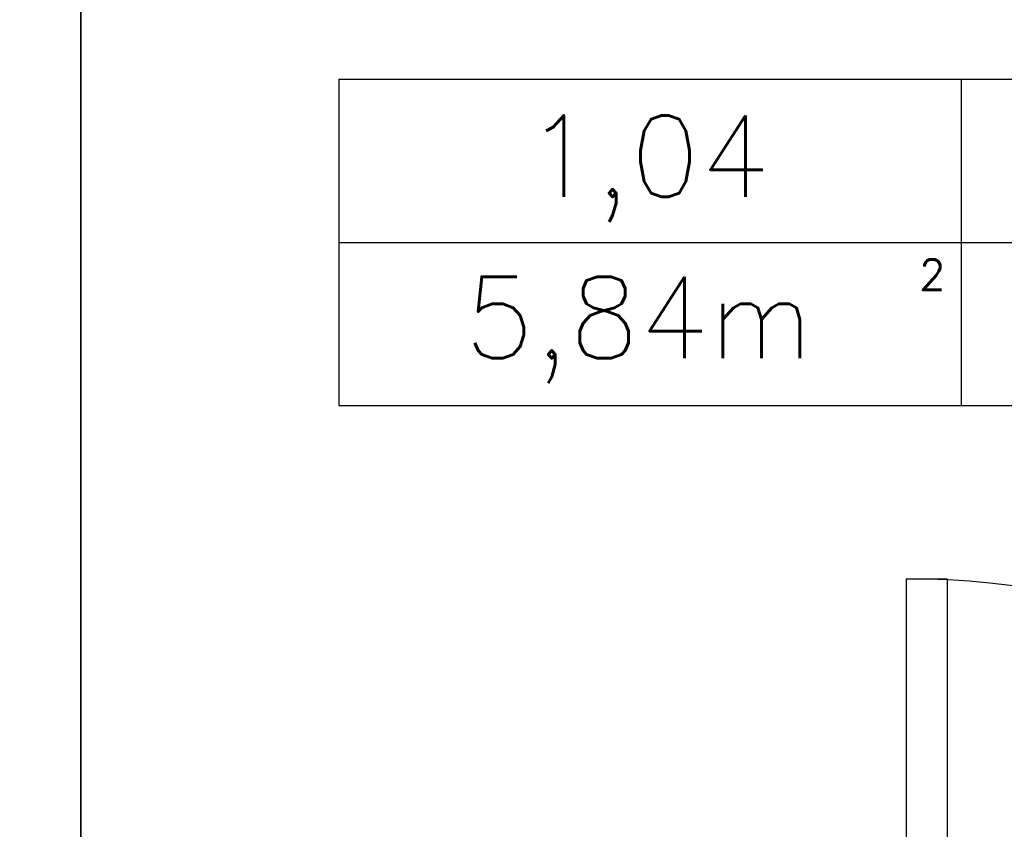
# Model space of a CAD drawing. Header units: millimetres. Extents: x 11979 to 37895, y 18730 to 47884.
# Tile 211 of 256: x 35798 to 35895, y 41709 to 41788. Entities that reach past the tile are written whole.
import ezdxf
from ezdxf.enums import TextEntityAlignment as Align

# ---------------------------------------------------------------- set-up
doc = ezdxf.new("R2010")
doc.units = ezdxf.units.MM
for name, color, linetype in [('-LI-WIDOK', 2, 'Continuous'), ('-WYMIAR', 8, 'Continuous'), ('drzwi łuk', 1, 'Continuous'), ('PROJEKTOWANE', 5, 'Continuous')]:
    doc.layers.add(name, color=color, linetype=linetype)
doc.layers.add('-ŚCIANY DZIAŁOWE', color=3, linetype='Continuous', lineweight=35)
doc.styles.add('SIMPLEX', font='simplex')
doc.styles.get("Standard").update_dxf_attribs({"font": 'arial.ttf'})
doc.dimstyles.new('CZA-KROPKA-50', dxfattribs={"dimtxt": 12, "dimasz": 1, "dimexe": 2, "dimexo": 25, "dimgap": 4, "dimtad": 1, "dimdec": 1, "dimrnd": 0.5, "dimzin": 9, "dimdsep": 46, "dimtxsty": 'Standard', "dimblk": 'CZA-KROPKA', "dimblk1": 'CZA-KROPKA', "dimblk2": 'CZA-KROPKA', "dimsah": 1, "dimcen": -20, "dimse1": 1, "dimse2": 1, "dimclrd": 8, "dimclre": 8, "dimclrt": 9, "dimadec": 0, "dimazin": 0, "dimtfac": 1, "dimtdec": 1, "dimtmove": 1, "dimatfit": 3, "dimldrblk": 'CZA-KROPKA', "dimfxl": 1, "dimtolj": 1, "dimtzin": 9, "dimarcsym": 0})

# ---------------------------------------------------------------- blocks, each defined once
blk = doc.blocks.new('CZA-KROPKA')
at = {"layer": '-WYMIAR', "linetype": 'ByBlock'}
for p, q in [((0, 10), (0, -10)), ((5, 0), (-5, 0))]:
    blk.add_line(p, q, dxfattribs=at)
at = {"layer": '-WYMIAR', "linetype": 'ByBlock', "const_width": 2.5}
blk.add_lwpolyline([(-1.25, 0, 1), (1.25, 0, 1)], format="xyb", close=True, dxfattribs=at)
blk = doc.blocks.new('*D2953')
at = {"layer": '-WYMIAR', "color": 8, "lineweight": -2}
blk.add_line((33872.391, 41340.624), (36051.391, 41340.624), dxfattribs=at)
at = {"layer": 'Defpoints', "color": 0}
for p in [(33871.391, 41814.624), (36052.391, 41814.624), (36052.391, 41340.624)]:
    blk.add_point(p, dxfattribs=at)
at = {"layer": '-WYMIAR', "color": 8, "lineweight": -2, "rotation": 180}
blk.add_blockref('CZA-KROPKA', (33871.391, 41340.624), dxfattribs=at)
at = {"layer": '-WYMIAR', "color": 8, "lineweight": -2}
blk.add_blockref('CZA-KROPKA', (36052.391, 41340.624), dxfattribs=at)
at = {"layer": '-WYMIAR', "color": 9, "insert": (34961.891, 41350.751), "char_height": 12, "attachment_point": 5, "bg_fill": 3, "box_fill_scale": 1.1, "bg_fill_color": 257, "bg_fill_transparency": 0}
blk.add_mtext('\\A1;2181', dxfattribs=at)
blk = doc.blocks.new('*D2961')
at = {"layer": '-WYMIAR', "color": 8, "lineweight": -2}
blk.add_line((36202.391, 41491.624), (36202.391, 42911.624), dxfattribs=at)
at = {"layer": 'Defpoints', "color": 0}
for p in [(34928.391, 42912.624), (36202.391, 42912.624), (36052.391, 41490.624)]:
    blk.add_point(p, dxfattribs=at)
at = {"layer": '-WYMIAR', "color": 8, "lineweight": -2}
for p, rotation in [((36202.391, 42912.624), 90), ((36202.391, 41490.624), 270)]:
    blk.add_blockref('CZA-KROPKA', p, dxfattribs=dict(at, rotation=rotation))
at = {"layer": '-WYMIAR', "color": 9, "insert": (36192.366, 42201.624), "char_height": 12, "attachment_point": 5, "rotation": 90, "bg_fill": 3, "box_fill_scale": 1.1, "bg_fill_color": 257, "bg_fill_transparency": 0}
blk.add_mtext('\\A1;1422', dxfattribs=at)

msp = doc.modelspace()

# ---------------------------------------------------------------- linework, layer by layer
at = {"layer": '-ŚCIANY DZIAŁOWE'}
msp.add_line((35804.391, 41795.624), (35804.391, 41528.624), dxfattribs=at)
at = {"layer": 'drzwi łuk', "ltscale": 0.5}
for p, q in [((35829.695, 41782.618), (35986.888, 41782.618)), ((35829.695, 41782.618), (35829.695, 41750.618)), ((35890.763, 41782.618), (35890.763, 41750.618)), ((35829.695, 41766.618), (35986.888, 41766.618)), ((35829.695, 41750.618), (35986.888, 41750.618))]:
    msp.add_line(p, q, dxfattribs=at)
at = {"layer": 'PROJEKTOWANE'}
msp.add_lwpolyline([(35889.391, 41653.624), (35885.391, 41653.624), (35885.391, 41733.624), (35889.391, 41733.624)], close=True, dxfattribs=at)
msp.add_arc((35885.391, 41653.624), 80, 0, 90, dxfattribs=at)

# ---------------------------------------------------------------- texts
at = {"layer": '-LI-WIDOK', "style": 'SIMPLEX'}
for s, height, p in [('1,04', 8, (35859.99, 41775.079)), ('2', 3, (35887.919, 41763.457)), ('5,84m', 8, (35859.159, 41759.257))]:
    msp.add_text(s, height=height, dxfattribs=at).set_placement(p, align=Align.MIDDLE_CENTER)

# ---------------------------------------------------------------- next in the draw order: dimensions: what is measured, and where the dimension line sits
at = {"layer": '-WYMIAR'}
dim = msp.add_linear_dim(base=(36052.391, 41340.624), p1=(33871.391, 41814.624), p2=(36052.391, 41814.624), dimstyle='CZA-KROPKA-50', override={"dimfxl": 0, "dimfxlon": 1, "dimtfill": 1}, dxfattribs=at)
dim.commit()
dim.dimension.update_dxf_attribs({"geometry": '*D2953', "text_midpoint": (34961.891, 41350.751)})

# ---------------------------------------------------------------- next in the draw order: dimensions: what is measured, and where the dimension line sits
dim = msp.add_linear_dim(base=(36202.391, 42912.624), p1=(36052.391, 41490.624), p2=(34928.391, 42912.624), angle=90, dimstyle='CZA-KROPKA-50', override={"dimfxl": 0, "dimfxlon": 1, "dimtfill": 1}, dxfattribs=at)
dim.commit()
dim.dimension.update_dxf_attribs({"geometry": '*D2961', "text_midpoint": (36192.366, 42201.624)})

doc.saveas('drawing.dxf')
